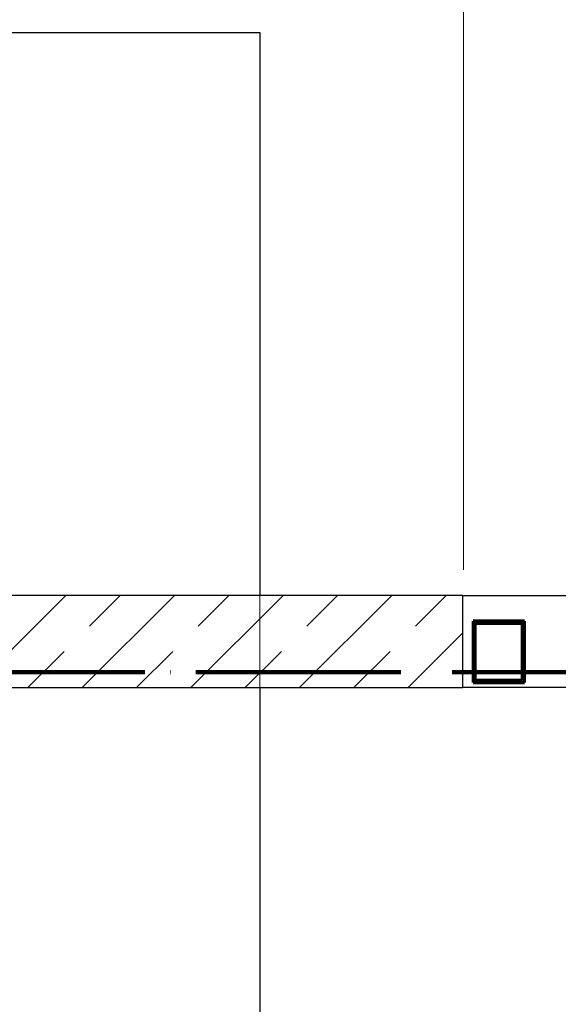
# Model space of a CAD drawing. Header units: millimetres. Extents: x 0 to 60000, y 0 to 29700.
# Tile 62 of 86: x 24516 to 25568, y 21126 to 23050. Entities that reach past the tile are written whole.
import ezdxf

# ---------------------------------------------------------------- set-up
doc = ezdxf.new("R2010")
doc.units = ezdxf.units.MM
for name, pattern in [('ALL_S16', [170, 100, -70]), ('STRICHPUNKT2_S11', [500, 400, -50, 0, -50]), ('STRICHPUNKT2_S5', [1100, 800, -100, 100, -100]), ('VERDECKT2_S2', [270, 200, -70])]:
    doc.linetypes.add(name, pattern=pattern)
for name, color, linetype, lineweight in [('AS_Belki', 7, 'Continuous', 25), ('Ogólne', 7, 'Continuous', 25), ('Osie', 30, 'STRICHPUNKT2_S5', 18), ('Standard', 7, 'Continuous', 25), ('Ściana nośna', 7, 'Continuous', 70)]:
    doc.layers.add(name, color=color, linetype=linetype, lineweight=lineweight)

msp = doc.modelspace()

# ---------------------------------------------------------------- linework, layer by layer
at = {"layer": 'AS_Belki', "color": 30, "linetype": 'Continuous', "lineweight": 70, "transparency": 33554687}
for p, q in [((25401.5, 21874.8), (25401.5, 21754.8)), ((25501.5, 21874.8), (25401.5, 21874.8)), ((25501.5, 21754.8), (25501.5, 21874.8)), ((25405.5, 21758.8), (25405.5, 21870.8)), ((25405.5, 21870.8), (25497.5, 21870.8)), ((25497.5, 21870.8), (25497.5, 21758.8)), ((25497.5, 21758.8), (25405.5, 21758.8)), ((25401.5, 21754.8), (25501.5, 21754.8))]:
    msp.add_line(p, q, dxfattribs=at)
at = {"layer": 'Ogólne', "color": 4, "linetype": 'Continuous', "lineweight": 13, "transparency": 33554687}
msp.add_lwpolyline([(25383, 23894.9), (25383, 23549.2), (25383, 23549.2), (25383, 21974.8)], dxfattribs=at)
at = {"layer": 'Osie', "color": 1, "linetype": 'STRICHPUNKT2_S11', "lineweight": 140, "transparency": 33554687}
msp.add_line((3356, 21774.8), (44814, 21774.8), dxfattribs=at)
at = {"layer": 'Standard', "color": 3, "linetype": 'Continuous', "lineweight": 25, "transparency": 33554687}
for p, q in [((23185, 23024.8), (24985, 23024.8)), ((24985, 23024.8), (24985, 21924.8)), ((25381.5, 21924.8), (28871.5, 21924.8)), ((24985, 21744.8), (24985, 20324.8)), ((28871.5, 21744.8), (25381.5, 21744.8))]:
    msp.add_line(p, q, dxfattribs=at)
at = {"layer": 'Standard', "color": 3, "linetype": 'VERDECKT2_S2', "lineweight": 18, "transparency": 33554687}
msp.add_line((24985, 21924.8), (24985, 21744.8), dxfattribs=at)
at = {"layer": 'Ściana nośna', "color": 3, "linetype": 'Continuous', "lineweight": 25, "transparency": 33554687}
for p, q in [((25381.5, 21924.8), (24310, 21924.8)), ((25381.5, 21744.8), (25381.5, 21924.8)), ((24310, 21744.8), (25381.5, 21744.8))]:
    msp.add_line(p, q, dxfattribs=at)
at = {"layer": 'Ściana nośna', "color": 8, "linetype": 'Continuous', "lineweight": 35, "transparency": 33554687}
for p, q in [((24426.2, 21744.8), (24606.2, 21924.8)), ((24638.3, 21744.8), (24818.3, 21924.8)), ((24850.5, 21744.8), (25030.5, 21924.8)), ((25062.6, 21744.8), (25242.6, 21924.8)), ((25274.7, 21744.8), (25381.5, 21851.5))]:
    msp.add_line(p, q, dxfattribs=at)
at = {"layer": 'Ściana nośna', "color": 8, "linetype": 'ALL_S16', "lineweight": 35, "transparency": 33554687}
for p, q in [((24532.3, 21744.8), (24712.3, 21924.8)), ((24744.4, 21744.8), (24924.4, 21924.8)), ((24956.5, 21744.8), (25136.5, 21924.8)), ((25168.7, 21744.8), (25348.7, 21924.8)), ((25380.8, 21744.8), (25381.5, 21745.5))]:
    msp.add_line(p, q, dxfattribs=at)

doc.saveas('drawing.dxf')
